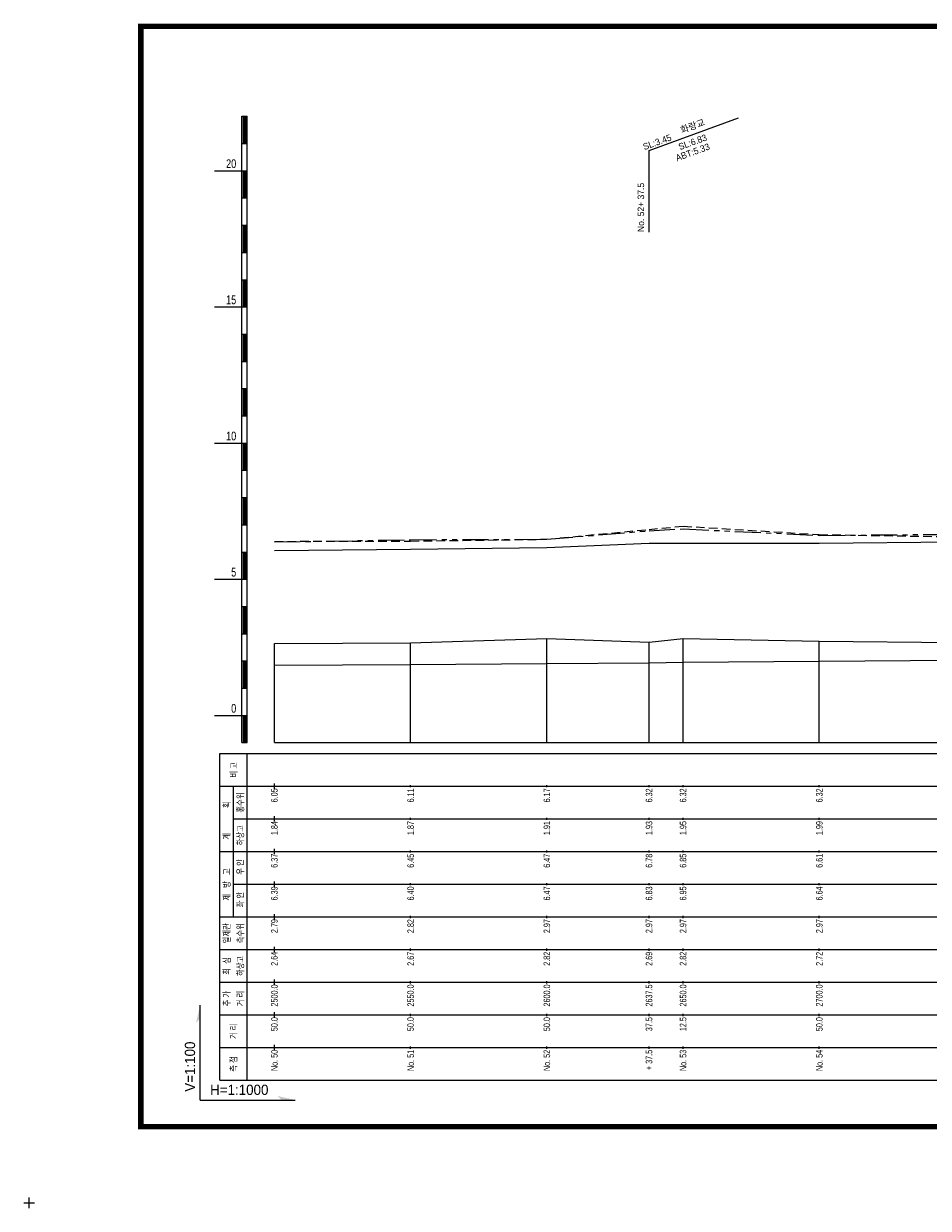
# Model space of a CAD drawing. Header units: metres. Extents: x -2 to 1691, y -14 to 5352.
# Tile 11 of 23: x -2 to 330, y 2386 to 2821. Entities that reach past the tile are written whole.
import ezdxf
from ezdxf.enums import TextEntityAlignment as Align

# ---------------------------------------------------------------- set-up
doc = ezdxf.new("R2010")
doc.units = ezdxf.units.M
doc.header["$LTSCALE"] = 5
for name, pattern in [('CENTER', [50.8, 31.75, -6.35, 6.35, -6.35]), ('DASHED', [19.05, 12.7, -6.35]), ('PHANTOMX2', [127, 63.5, -12.7, 12.7, -12.7, 12.7, -12.7])]:
    doc.linetypes.add(name, pattern=pattern)
for name, color, linetype in [('BOX', 6, 'CONTINUOUS'), ('DT1', 3, 'CONTINUOUS'), ('FORM', 7, 'CONTINUOUS'), ('LT1', 4, 'CONTINUOUS'), ('ST1', 7, 'CONTINUOUS'), ('계획하상', 6, 'CONTINUOUS'), ('계획홍수위', 6, 'CONTINUOUS'), ('우안제방고', 3, 'CONTINUOUS'), ('좌안제방고', 2, 'CONTINUOUS')]:
    doc.layers.add(name, color=color, linetype=linetype)
doc.styles.get("Standard").update_dxf_attribs({"font": 'Gulim.ttf', "width": 0.8})
doc.styles.add('굴림', font='Gulim.ttf')

msp = doc.modelspace()

# ---------------------------------------------------------------- linework, layer by layer
at = {"layer": 'BOX', "color": 6, "linetype": 'Continuous', "const_width": 2}
msp.add_lwpolyline([(41, 2416), (619, 2416), (619, 2820), (41, 2820)], close=True, dxfattribs=at)
at = {"layer": 'FORM', "color": 7}
for q in [(62.76, 2460.64), (97.64, 2425.76)]:
    msp.add_line((62.76, 2425.76), q, dxfattribs=at)
for points in [[(62.76, 2460.64), (61.26, 2454.14), (62.76, 2455.64)], [(97.64, 2425.76), (91.14, 2427.26), (92.64, 2425.76)]]:
    msp.add_solid(points, dxfattribs=at)
at = {"layer": 'LT1', "linetype": 'Continuous'}
for p, q in [((78, 2557), (78, 2787)), ((78, 2787), (80, 2787)), ((78.5, 2786.8), (78.5, 2777.2)), ((79, 2786.8), (79, 2777.2)), ((79.5, 2786.8), (79.5, 2777.2)), ((80, 2557), (80, 2787)), ((227.5, 2774.4), (260.39, 2786.37)), ((78, 2777), (80, 2777)), ((227.5, 2744.4), (227.5, 2774.4)), ((68, 2767), (78, 2767)), ((78, 2767), (80, 2767)), ((78.5, 2766.8), (78.5, 2757.2)), ((79, 2766.8), (79, 2757.2)), ((79.5, 2766.8), (79.5, 2757.2)), ((78, 2757), (80, 2757)), ((78, 2747), (80, 2747)), ((78.5, 2746.8), (78.5, 2737.2)), ((79, 2746.8), (79, 2737.2)), ((79.5, 2746.8), (79.5, 2737.2)), ((78, 2737), (80, 2737)), ((78, 2727), (80, 2727)), ((78.5, 2726.8), (78.5, 2717.2)), ((79, 2726.8), (79, 2717.2)), ((79.5, 2726.8), (79.5, 2717.2)), ((68, 2717), (78, 2717)), ((78, 2717), (80, 2717)), ((78, 2707), (80, 2707)), ((78.5, 2706.8), (78.5, 2697.2)), ((79, 2706.8), (79, 2697.2)), ((79.5, 2706.8), (79.5, 2697.2)), ((78, 2697), (80, 2697)), ((78, 2687), (80, 2687)), ((78.5, 2686.8), (78.5, 2677.2)), ((79, 2686.8), (79, 2677.2)), ((79.5, 2686.8), (79.5, 2677.2)), ((78, 2677), (80, 2677)), ((68, 2667), (78, 2667)), ((78, 2667), (80, 2667)), ((78.5, 2666.8), (78.5, 2657.2)), ((79, 2666.8), (79, 2657.2)), ((79.5, 2666.8), (79.5, 2657.2)), ((78, 2657), (80, 2657)), ((78, 2647), (80, 2647)), ((78.5, 2646.8), (78.5, 2637.2)), ((79, 2646.8), (79, 2637.2)), ((79.5, 2646.8), (79.5, 2637.2)), ((78, 2637), (80, 2637)), ((78, 2627), (80, 2627)), ((78.5, 2626.8), (78.5, 2617.2)), ((79, 2626.8), (79, 2617.2)), ((79.5, 2626.8), (79.5, 2617.2)), ((68, 2617), (78, 2617)), ((78, 2617), (80, 2617)), ((78, 2607), (80, 2607)), ((78.5, 2606.8), (78.5, 2597.2)), ((79, 2606.8), (79, 2597.2)), ((79.5, 2606.8), (79.5, 2597.2)), ((78, 2597), (80, 2597)), ((90, 2557), (90, 2593.4)), ((140, 2557), (140, 2593.7)), ((190, 2557), (190, 2595.2)), ((227.5, 2557), (227.5, 2593.9)), ((240, 2557), (240, 2595.2)), ((290, 2557), (290, 2594.2)), ((78, 2587), (80, 2587)), ((78.5, 2586.8), (78.5, 2577.2)), ((79, 2586.8), (79, 2577.2)), ((79.5, 2586.8), (79.5, 2577.2)), ((78, 2577), (80, 2577)), ((68, 2567), (78, 2567)), ((78, 2567), (80, 2567)), ((78.5, 2566.8), (78.5, 2557.2)), ((79, 2566.8), (79, 2557.2)), ((79.5, 2566.8), (79.5, 2557.2)), ((78, 2557), (80, 2557)), ((90, 2557), (590, 2557)), ((90, 2540), (90, 2542)), ((140, 2540.6), (140, 2541.4)), ((190, 2540.6), (190, 2541.4)), ((227.5, 2540.6), (227.5, 2541.4)), ((240, 2540.6), (240, 2541.4)), ((290, 2540.6), (290, 2541.4)), ((90, 2528), (90, 2530)), ((140, 2528.6), (140, 2529.4)), ((190, 2528.6), (190, 2529.4)), ((227.5, 2528.6), (227.5, 2529.4)), ((240, 2528.6), (240, 2529.4)), ((290, 2528.6), (290, 2529.4)), ((90, 2516), (90, 2518)), ((140, 2516.6), (140, 2517.4)), ((190, 2516.6), (190, 2517.4)), ((227.5, 2516.6), (227.5, 2517.4)), ((240, 2516.6), (240, 2517.4)), ((290, 2516.6), (290, 2517.4)), ((90, 2504), (90, 2506)), ((140, 2504.6), (140, 2505.4)), ((190, 2504.6), (190, 2505.4)), ((227.5, 2504.6), (227.5, 2505.4)), ((240, 2504.6), (240, 2505.4)), ((290, 2504.6), (290, 2505.4)), ((90, 2492), (90, 2494)), ((140, 2492.6), (140, 2493.4)), ((190, 2492.6), (190, 2493.4)), ((227.5, 2492.6), (227.5, 2493.4)), ((240, 2492.6), (240, 2493.4)), ((290, 2492.6), (290, 2493.4)), ((90, 2480), (90, 2482)), ((140, 2480.6), (140, 2481.4)), ((190, 2480.6), (190, 2481.4)), ((227.5, 2480.6), (227.5, 2481.4)), ((240, 2480.6), (240, 2481.4)), ((290, 2480.6), (290, 2481.4)), ((90, 2468), (90, 2470)), ((140, 2468.6), (140, 2469.4)), ((190, 2468.6), (190, 2469.4)), ((227.5, 2468.6), (227.5, 2469.4)), ((240, 2468.6), (240, 2469.4)), ((290, 2468.6), (290, 2469.4)), ((90, 2456), (90, 2458)), ((140, 2456.6), (140, 2457.4)), ((190, 2456.6), (190, 2457.4)), ((227.5, 2456.6), (227.5, 2457.4)), ((240, 2456.6), (240, 2457.4)), ((290, 2456.6), (290, 2457.4)), ((90, 2444), (90, 2446)), ((140, 2444.6), (140, 2445.4)), ((190, 2444.6), (190, 2445.4)), ((227.5, 2444.6), (227.5, 2445.4)), ((240, 2444.6), (240, 2445.4)), ((290, 2444.6), (290, 2445.4))]:
    msp.add_line(p, q, dxfattribs=at)
msp.add_lwpolyline([(90, 2593.4), (140, 2593.7), (140, 2593.7), (190, 2595.2), (190, 2595.2), (227.5, 2593.9), (240, 2595.2), (290, 2594.2), (340, 2593.8), (390, 2595.8), (390, 2595.8), (440, 2593.8), (490, 2595), (540, 2595.5), (590, 2596.2)], dxfattribs=at)
at = {"layer": 'ST1', "linetype": 'Continuous'}
for p, q in [((70, 2433), (70, 2553)), ((70, 2553), (600, 2553)), ((80, 2433), (80, 2553)), ((70, 2541), (600, 2541)), ((75, 2517), (75, 2541)), ((75, 2529), (600, 2529)), ((70, 2517), (600, 2517)), ((75, 2493), (75, 2517)), ((75, 2505), (600, 2505)), ((70, 2493), (600, 2493)), ((70, 2481), (600, 2481)), ((70, 2469), (600, 2469)), ((70, 2457), (600, 2457)), ((70, 2445), (600, 2445)), ((70, 2433), (600, 2433)), ((0, 2386), (0, 2390)), ((-2, 2388), (2, 2388))]:
    msp.add_line(p, q, dxfattribs=at)
at = {"layer": '계획하상', "ltscale": 0.3}
for p, q in [((140, 2585.7), (140, 2585.7)), ((227.5, 2586.3), (227.5, 2586.3))]:
    msp.add_line(p, q, dxfattribs=at)
msp.add_lwpolyline([(90, 2585.42), (140, 2585.7), (190, 2586.1), (227.5, 2586.3), (240, 2586.5), (340, 2587.3), (390, 2587.6), (440, 2588.1), (590, 2589.27)], dxfattribs=at)
at = {"layer": '계획홍수위', "linetype": 'CENTER'}
msp.add_lwpolyline([(90, 2627.5), (140, 2628.1), (190, 2628.7), (227.5, 2630.2), (240, 2630.2), (290, 2630.2), (340, 2630.7), (390, 2631.1), (440, 2631.7), (490, 2632.2), (540, 2632.6), (590, 2633.1)], dxfattribs=at)
at = {"layer": '우안제방고', "linetype": 'PHANTOMX2', "ltscale": 0.03}
msp.add_lwpolyline([(90, 2630.7), (140, 2631.5), (140, 2631.5), (190, 2631.7), (190, 2631.7), (227.5, 2634.8), (240, 2635.5), (290, 2633.1), (340, 2633.5), (390, 2633.8), (390, 2633.8), (440, 2634.2), (490, 2635), (540, 2635.6), (590, 2637.5)], dxfattribs=at)
at = {"layer": '좌안제방고', "linetype": 'DASHED', "ltscale": 0.05}
msp.add_lwpolyline([(90, 2630.9), (140, 2631), (140, 2631), (190, 2631.7), (190, 2631.7), (227.5, 2635.3), (240, 2636.5), (290, 2633.4), (340, 2632.6), (390, 2634), (390, 2634), (440, 2633.8), (490, 2634.8), (540, 2636.1), (590, 2637.5)], dxfattribs=at)

# ---------------------------------------------------------------- texts
at = {"layer": 'DT1', "linetype": 'Continuous'}
for s, p in [('화랑교', (243.5, 2783.39)), ('SL:3.45', (230.5, 2777.52)), ('SL:6.83', (243.5, 2777.52)), ('ABT:5.33', (243.5, 2773.81))]:
    msp.add_text(s, height=2.4, rotation=20, dxfattribs=at).set_placement(p, align=Align.MIDDLE_CENTER)
at = {"layer": 'DT1', "linetype": 'Continuous', "width": 0.8}
for s, p in [('20', (76, 2768)), ('15', (76, 2718)), ('10', (76, 2668)), ('5', (76, 2618)), ('0', (76, 2568))]:
    msp.add_text(s, height=3.2, dxfattribs=at).set_placement(p, align=Align.RIGHT)
at = {"layer": 'DT1', "linetype": 'Continuous'}
msp.add_text('No. 52+ 37.5', height=2.4, rotation=90, dxfattribs=at).set_placement((224.5, 2744.5), align=Align.MIDDLE_LEFT)
at = {"layer": 'DT1', "linetype": 'Continuous', "width": 0.8}
for s, p in [('비 고', (75.06, 2547)), ('홍수위', (77.5, 2535)), ('  획', (72.5, 2533.5)), ('   계', (72.5, 2521.5)), ('하상고', (77.5, 2523)), ('제   방   고', (72.5, 2504.91)), (' 우 안', (77.5, 2511)), (' 좌 안', (77.5, 2499)), ('일제관', (72.5, 2487)), ('측수위', (77.5, 2487)), ('최  심', (72.5, 2475)), ('하상고', (77.5, 2475)), ('추 가', (72.5, 2463)), ('거 리', (77.5, 2463)), ('거 리', (75, 2451)), ('측 점', (75, 2439))]:
    msp.add_text(s, height=2.4, rotation=90, dxfattribs=at).set_placement(p, align=Align.MIDDLE_CENTER)
at = {"layer": 'DT1', "linetype": 'PHANTOMX2', "width": 0.8}
for s, p in [('6.05', (90, 2540.2)), ('6.11', (140, 2540.2)), ('6.17', (190, 2540.2)), ('6.32', (227.5, 2540.2)), ('6.32', (240, 2540.2)), ('6.32', (290, 2540.2)), ('  6.37', (90, 2516.2)), ('  6.45', (140, 2516.2)), ('  6.47', (190, 2516.2)), ('  6.78', (227.5, 2516.2)), ('  6.85', (240, 2516.2)), ('  6.61', (290, 2516.2))]:
    msp.add_text(s, height=2.4, rotation=90, dxfattribs=at).set_placement(p, align=Align.MIDDLE_RIGHT)
at = {"layer": 'DT1', "color": 2, "linetype": 'PHANTOMX2', "width": 0.8}
for s, p in [('1.84', (90, 2528.2)), ('1.87', (140, 2528.2)), ('1.91', (190, 2528.2)), ('1.93', (227.5, 2528.2)), ('1.95', (240, 2528.2)), ('1.99', (290, 2528.2))]:
    msp.add_text(s, height=2.4, rotation=90, dxfattribs=at).set_placement(p, align=Align.MIDDLE_RIGHT)
at = {"layer": 'DT1', "linetype": 'CENTER', "width": 0.8}
for s, p in [('  6.39', (90, 2504.2)), ('  6.40', (140, 2504.2)), ('  6.47', (190, 2504.2)), ('  6.83', (227.5, 2504.2)), ('  6.95', (240, 2504.2)), ('  6.64', (290, 2504.2))]:
    msp.add_text(s, height=2.4, rotation=90, dxfattribs=at).set_placement(p, align=Align.MIDDLE_RIGHT)
at = {"layer": 'DT1', "linetype": 'DASHED', "width": 0.8}
for s, p in [('  2.79', (90, 2492.2)), ('  2.82', (140, 2492.2)), ('  2.97', (190, 2492.2)), ('  2.97', (227.5, 2492.2)), ('  2.97', (240, 2492.2)), ('  2.97', (290, 2492.2))]:
    msp.add_text(s, height=2.4, rotation=90, dxfattribs=at).set_placement(p, align=Align.MIDDLE_RIGHT)
at = {"layer": 'DT1', "linetype": 'Continuous', "width": 0.8}
for s, p in [('  2.64', (90, 2480.2)), ('  2.67', (140, 2480.2)), ('  2.82', (190, 2480.2)), ('  2.69', (227.5, 2480.2)), ('  2.82', (240, 2480.2)), ('  2.72', (290, 2480.2)), ('  2500.0', (90, 2468.2)), ('  2550.0', (140, 2468.2)), ('  2600.0', (190, 2468.2)), ('2637.5', (227.5, 2468.2)), ('  2650.0', (240, 2468.2)), ('  2700.0', (290, 2468.2)), ('50.0', (90, 2456.2)), ('  50.0', (140, 2456.2)), ('50.0', (190, 2456.2)), ('37.5', (227.5, 2456.2)), ('12.5', (240, 2456.2)), ('  50.0', (290, 2456.2)), ('No. 50', (90, 2444.2)), ('No. 51', (140, 2444.2)), ('No. 52', (190, 2444.2)), ('+ 37.5', (227.5, 2444.2)), ('No. 53', (240, 2444.2)), ('No. 54', (290, 2444.2))]:
    msp.add_text(s, height=2.4, rotation=90, dxfattribs=at).set_placement(p, align=Align.MIDDLE_RIGHT)
at = {"layer": 'FORM', "color": 7, "style": '굴림'}
msp.add_text('V=1:100', height=3.75, rotation=90, dxfattribs=at).set_placement((60.89, 2428.81))
msp.add_text('H=1:1000', height=3.75, dxfattribs=at).set_placement((66.41, 2427.64))

doc.saveas('drawing.dxf')
